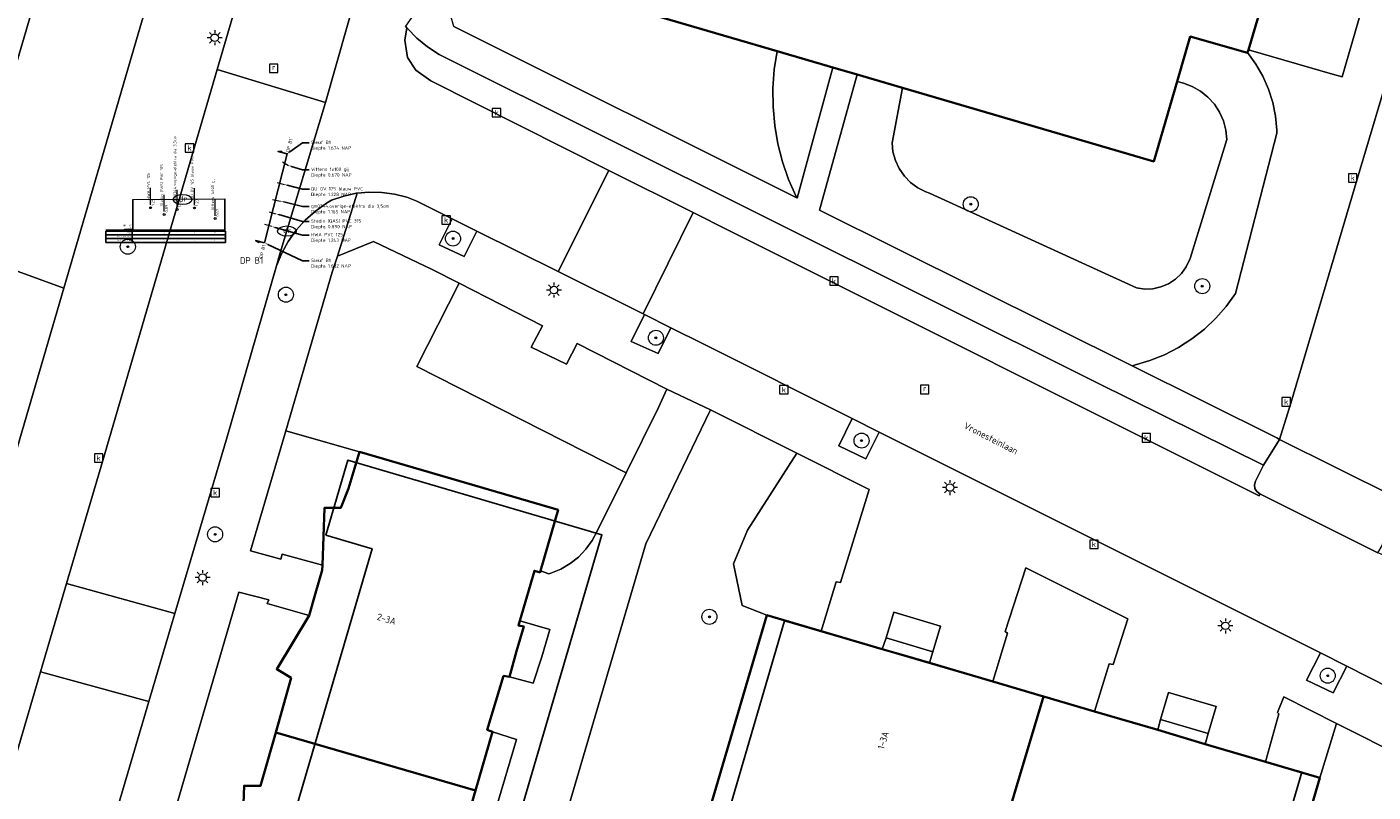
# Model space of a CAD drawing. Header units: metres. Extents: x 136597 to 137331, y 452400 to 453440.
# Tile 27 of 40: x 136861 to 136932, y 452930 to 452971. Entities that reach past the tile are written whole.
import ezdxf
from ezdxf import colors
from ezdxf.entities.mleader import LeaderData, LeaderLine
from ezdxf.enums import TextEntityAlignment as Align
from ezdxf.math import Vec2, Vec3

# ---------------------------------------------------------------- set-up
doc = ezdxf.new("R2010")
doc.units = ezdxf.units.M
doc.layers.get('0').update_dxf_attribs({"lineweight": 25})
for name, color, linetype, lineweight in [('AB-ondergrond', 7, 'Continuous', 25), ('B-WE-GR-BOOM-S @ 0.2', 90, 'Continuous', 25), ('B-WE-GR-GROENVOORZIENING-GV', 80, 'Continuous', 18), ('B-WE-KL-ET_LS_OV_LICHTMAST-S @ 0.2', 190, 'Continuous', 25), ('B-WE-KL-OVERIG-G', 8, 'Continuous', 18), ('B-WE-KL-WATER-S @ 0.2', 170, 'Continuous', 25), ('B-WE-MO-ONDERZOEK_SLEUF-G', 30, 'Continuous', 18), ('B-WE-OG-BEBOUWING-GV', 7, 'Continuous', 35), ('B-WE-OG-BEBOUWING-T18', 10, 'Continuous', 18), ('B-WE-OG-TERREIN_CULTUURSCHEIDING-GV', 7, 'Continuous', 18), ('B-WE-OG-TERREIN_ERF-GV', 7, 'Continuous', 18), ('B-WE-OG-TOPOGRAFIE-T18', 10, 'Continuous', 18), ('B-WE-RI-GWA_KOLK-S @ 0.2', 30, 'Continuous', 25), ('B-WE-RI-GWA_RIOOLPUT-S @ 0.2', 30, 'Continuous', 25), ('B-WE-VH-VERHARDING-G', 252, 'Continuous', 18), ('B-WE-VH-VERHARDING_BETONSTRAATSTEEN-GV', 252, 'Continuous', 18), ('B-WE-VH-VERHARDING_OPEN-GV', 252, 'Continuous', 18), ('B-WE-VH-VERHARDING_STRAATBAKSTEEN-GV', 252, 'Continuous', 18), ('B-WE-VH-VERHARDING_TEGEL-GV', 252, 'Continuous', 18), ('N-WE-OG-BEBOUWING-GV', 7, 'Continuous', 25), ('X-XX-AL-ORIENTATIE-T70', 210, 'Continuous', 70)]:
    doc.layers.add(name, color=color, linetype=linetype, lineweight=lineweight)
doc.layers.add('B-WE-AL-PROFIELLOCATIE-S @ 0.05', color=7, linetype='Continuous')
doc.layers.add('B-WE-AL-PROFIELRASTER-S', color=7, linetype='Continuous')
doc.styles.add('NLCS-ISO', font='NLCS-ISO.ttf')
doc.styles.add('NLCS-ISO-ANNOTATIEF-T18', font='NLCS-ISO.ttf', dxfattribs={"height": 1.8})
doc.styles.add('NLCS-ISO-ANNOTATIEF-T70', font='NLCS-ISO.ttf', dxfattribs={"height": 7})
doc.styles.add('NLCS-ISO-ANNOTATIVE-T18', font='NLCS-ISO.ttf', dxfattribs={"height": 1.8})
doc.styles.get("Standard").update_dxf_attribs({"font": 'NLCS-ISO.ttf'})

# ---------------------------------------------------------------- blocks, each defined once
blk = doc.blocks.new('SAL-PROFIEL_LOCATIE_LINKS-SO')
at = {"color": 0, "linetype": 'ByBlock', "lineweight": -2}
blk.add_lwpolyline([(0, 0), (0, 5), (-0.5, 3), (0, 3)], dxfattribs=at)
at = {"color": 0, "linetype": 'ByBlock', "lineweight": -2, "style": 'NLCS-ISO-ANNOTATIVE-T18'}
blk.add_attdef('PROFNUMMER', text='', height=1.8, dxfattribs=at).set_placement((-1, 0), align=Align.MIDDLE_RIGHT)
blk = doc.blocks.new('SAL-PROFIEL_LOCATIE_RECHTS-SO')
at = {"color": 0, "linetype": 'ByBlock', "lineweight": -2}
blk.add_lwpolyline([(0, 0), (0, 5), (0.5, 3), (0, 3)], dxfattribs=at)
at = {"color": 0, "linetype": 'ByBlock', "lineweight": -2, "style": 'NLCS-ISO-ANNOTATIVE-T18'}
blk.add_attdef('PROFNUMMER', text='', height=1.8, dxfattribs=at).set_placement((1, 0), align=Align.MIDDLE_LEFT)
blk = doc.blocks.new('SAL-PROFIELRASTER-SOD')
at = {"color": 0, "linetype": 'ByBlock', "lineweight": -2, "flags": 128}
for points in [[(-2, 0), (-72, 0)], [(-24, 2), (-23, 0), (-22, 2), (-2, 2)], [(-72, -12.5), (-72, -2.5)], [(0, -2.5), (-72, -2.5)], [(0, -12.5), (-72, -12.5)], [(-2, -12.5), (-2, -2.5)]]:
    blk.add_lwpolyline(points, dxfattribs=at)
at = {"color": 0, "linetype": 'ByBlock', "lineweight": -2, "style": 'NLCS-ISO-ANNOTATIVE-T18'}
blk.add_text('NAP', height=2, dxfattribs=at).set_placement((-3, 3), align=Align.RIGHT)
blk.add_text('Afstand', height=2.5, dxfattribs=at).set_placement((-4.5, -7.5), align=Align.MIDDLE_RIGHT)
for tag, height, p in [('PROFIELNR', 5, (-3, 10)), ('NAP', 2, (-9.9, 3)), ('SCHAAL', 2, (-3, 6.5))]:
    blk.add_attdef(tag, text='', height=height, dxfattribs=at).set_placement(p, align=Align.RIGHT)
blk = doc.blocks.new('SAL-PROFIELRASTER_BALK_EIND1-SOD')
at = {"color": 0, "linetype": 'ByBlock', "lineweight": -2}
blk.add_line((1, -12.5), (1, -2.5), dxfattribs=at)
at = {"color": 0, "linetype": 'ByBlock', "lineweight": -2, "flags": 128}
for points in [[(0, 0), (1, 0)], [(0, -2.5), (1, -2.5)], [(0, -12.5), (1, -12.5)]]:
    blk.add_lwpolyline(points, dxfattribs=at)
blk = doc.blocks.new('SAL-PROFIELRASTER_BALK-SOD')
at = {"color": 0, "linetype": 'ByBlock', "lineweight": -2}
for p, q in [((-72, -12.5), (-72, -2.5)), ((0, -12.5), (-72, -12.5)), ((-2, -2.5), (-2, -12.5))]:
    blk.add_line(p, q, dxfattribs=at)
at = {"color": 0, "linetype": 'ByBlock', "lineweight": -2, "style": 'NLCS-ISO-ANNOTATIVE-T18'}
for tag, height, p in [('TITEL1', 2.5, (-4.5, -6.5)), ('TITEL2', 1.5, (-4.5, -9.5))]:
    blk.add_attdef(tag, text='', height=height, dxfattribs=at).set_placement(p, align=Align.MIDDLE_RIGHT)
blk = doc.blocks.new('SAL-PROFIELRASTER_BALK_EIND2-SOD')
at = {"color": 0, "linetype": 'ByBlock', "lineweight": -2}
for p, q in [((1, -2.5), (1, -12.5)), ((1, -12.5), (0, -12.5))]:
    blk.add_line(p, q, dxfattribs=at)
blk = doc.blocks.new('SOG-LEIDING_BOVENKANT-D')
at = {"color": 0, "linetype": 'ByBlock', "lineweight": -2}
blk.add_lwpolyline([(0, 1), (0, 10)], dxfattribs=at)
blk.add_circle((0, -0.5), 0.5, dxfattribs=at)
at = {"color": 0, "linetype": 'ByBlock', "lineweight": -2, "style": 'NLCS-ISO-ANNOTATIVE-T18'}
for tag, p in [('VALUE1', (-0.5, 3.84)), ('VALUE2', (2, 0.55))]:
    blk.add_attdef(tag, p, '', height=1.5, rotation=90, dxfattribs=at)
blk = doc.blocks.new('SAL-PROFIELRASTER_BALK_DATA-SOD')
at = {"color": 0, "linetype": 'ByBlock', "lineweight": -2}
blk.add_lwpolyline([(0, -3.5), (0, -2.5)], dxfattribs=at)
at = {"color": 0, "linetype": 'ByBlock', "lineweight": -2, "style": 'NLCS-ISO-ANNOTATIVE-T18'}
blk.add_attdef('GETAL', text='', height=1.5, rotation=90, dxfattribs=at).set_placement((0.75, -5), align=Align.RIGHT)
blk = doc.blocks.new('SAL-PROFIELRASTER_AANHAAL-SOD')
at = {"color": 9, "linetype": 'ByBlock', "lineweight": -2, "flags": 128}
blk.add_lwpolyline([(0, 1), (0, 0)], dxfattribs=at)
blk = doc.blocks.new('SKL-ET_OV_LICHTMAST-SO')
at = {"color": 0, "linetype": 'ByBlock', "lineweight": 18}
for points in [[(-1.25, 0), (-2, 0)], [(-1.41, 1.41), (-0.88, 0.88)], [(0, 2), (0, 1.25)], [(0.88, 0.88), (1.41, 1.41)], [(2, 0), (1.25, 0)], [(-1.41, -1.41), (-0.88, -0.88)], [(0, -1.25), (0, -2)], [(0.88, -0.88), (1.41, -1.41)]]:
    blk.add_lwpolyline(points, dxfattribs=at)
blk.add_circle((0, 0), 1, dxfattribs=at)
blk = doc.blocks.new('SKL-WATER_DRAINAGEPUT-SO')
at = {"color": 0, "linetype": 'ByBlock', "lineweight": 18}
blk.add_ellipse((0, 0), major_axis=(2.5, 0), ratio=0.54, dxfattribs=at)
at = {"color": 0, "linetype": 'ByBlock', "lineweight": 18, "style": 'NLCS-ISO'}
blk.add_text('dr', height=1.5, dxfattribs=at).set_placement((0.12, 0.19), align=Align.MIDDLE_CENTER)
blk = doc.blocks.new('SRI-KOLK-SO')
at = {"color": 0, "linetype": 'ByBlock', "lineweight": 18}
blk.add_lwpolyline([(-1.125, -1.125), (1.125, -1.125), (1.125, 1.125), (-1.125, 1.125)], close=True, dxfattribs=at)
at = {"color": 0, "linetype": 'ByBlock', "lineweight": 18, "style": 'NLCS-ISO'}
blk.add_text('k', height=1.5, dxfattribs=at).set_placement((0, 0), align=Align.MIDDLE_CENTER)
blk = doc.blocks.new('SRI-PUT_INSPECTIEPUT_RIOOLPUT-SO')
at = {"color": 0, "linetype": 'ByBlock', "lineweight": 18}
blk.add_lwpolyline([(-1.12, -1.12), (1.12, -1.12), (1.12, 1.12), (-1.12, 1.12)], close=True, dxfattribs=at)
at = {"color": 0, "linetype": 'ByBlock', "lineweight": 18, "style": 'NLCS-ISO'}
blk.add_text('r', height=1.5, dxfattribs=at).set_placement((0, 0.28), align=Align.MIDDLE_CENTER)
blk = doc.blocks.new('SGR-BOOM_01-SO')
at = {"linetype": 'ByBlock', "lineweight": 18}
h = blk.add_hatch(color=0, dxfattribs=at)
h.dxf.hatch_style = 1
edge = h.paths.add_edge_path()
edge.add_arc((0, 0), 0.25, 0, 360)
at = {"color": 0, "linetype": 'ByBlock', "lineweight": 18}
for radius in [2, 0.25]:
    blk.add_circle((0, 0), radius, dxfattribs=at)
blk = doc.blocks.new('A$C8609b1a7')
at = {"layer": 'B-WE-GR-GROENVOORZIENING-GV', "color": 9, "flags": 128}
for points in [[(-418.129, -477.94), (-418.116, -477.947), (-416.207, -471), (-419.177, -470.131), (-419.326, -471.109), (-419.397, -472.099), (-419.388, -473.092), (-419.299, -474.082), (-419.13, -475.06), (-418.884, -476.022), (-418.561, -476.961), (-418.163, -477.871)], [(-436.481, -479.044), (-437.172, -480.43), (-435.839, -481.064), (-435.16, -479.703)], [(-442.592, -481.034), (-442.866, -481.898), (-445.346, -490.343), (-441.412, -491.46), (-430.839, -494.548), (-431.774, -497.794), (-431.33, -497.938), (-431.22, -497.904), (-430.694, -497.69), (-430.202, -497.404), (-429.755, -497.052), (-429.362, -496.64), (-429.031, -496.178), (-428.767, -495.674), (-427.223, -492.569), (-438.356, -486.918), (-436.105, -482.483), (-437.538, -481.753), (-440.676, -480.267)], [(-436.105, -482.483), (-438.356, -486.918), (-427.223, -492.569), (-425.494, -489.091), (-425.05, -488.116), (-429.819, -485.686), (-430.393, -486.787), (-432.275, -485.881), (-431.674, -484.741)], [(-426.237, -484.152), (-426.951, -485.584), (-425.515, -486.214), (-424.835, -484.851)], [(-422.729, -489.219), (-426.169, -496.341), (-430.369, -510.652), (-428.706, -513.885), (-429.132, -515.854), (-428.181, -517.703), (-428.169, -519.155), (-417.324, -522.391), (-416.841, -518.22), (-419.097, -516.986), (-421.676, -515.158), (-424.048, -512.496), (-423.886, -511.129), (-422.835, -510.689), (-419.725, -500.149), (-421.031, -499.63), (-421.496, -497.41), (-420.754, -495.627), (-418.12, -491.528)], [(-413.735, -490.4), (-415.174, -489.68), (-415.898, -491.129), (-414.448, -491.826)], [(-418.12, -491.528), (-420.754, -495.627), (-421.496, -497.41), (-421.031, -499.63), (-419.725, -500.149), (-416.826, -500.997), (-416.028, -498.366), (-415.797, -498.407), (-414.269, -493.458)], [(-407.691, -503.675), (-404.996, -504.467), (-404.912, -504.492), (-402.269, -505.269), (-401.5, -502.737), (-401.284, -502.779), (-400.499, -500.345), (-405.933, -497.623), (-407.026, -501.012), (-406.905, -501.101)], [(-410.886, -502.093), (-410.478, -500.73), (-412.957, -499.987), (-413.365, -501.35)], [(-388.842, -502.867), (-390.247, -502.158), (-390.981, -503.612), (-389.557, -504.284)], [(-396.216, -506.444), (-395.793, -505.003), (-398.339, -504.255), (-398.762, -505.696)], [(-389.386, -505.904), (-392.188, -504.486), (-392.525, -505.335), (-392.454, -505.389), (-393.172, -507.954), (-390.274, -508.811)]]:
    blk.add_lwpolyline(points, close=True, dxfattribs=at)
at = {"layer": 'B-WE-OG-BEBOUWING-GV', "color": 9, "flags": 128}
blk.add_lwpolyline([(-426.476, -467.997), (-419.177, -470.131), (-416.207, -471), (-414.909, -471.379), (-412.496, -472.085), (-399.116, -475.997), (-397.874, -471.747), (-397.176, -469.357), (-394.126, -470.217), (-394.123, -470.207), (-394.079, -470.056), (-392.679, -465.306)], dxfattribs=at)
for points in [[(-433.74, -503.367), (-433.434, -503.421), (-433.049, -502.069), (-432.671, -500.741), (-432.957, -500.692), (-432.885, -500.446), (-432.1, -497.782), (-431.796, -497.871), (-431.774, -497.794), (-430.839, -494.548), (-441.412, -491.46), (-442.002, -493.412), (-442.406, -494.426), (-443.279, -494.426), (-443.391, -497.483), (-443.399, -497.743), (-443.754, -498.969), (-444.102, -500.168), (-445.824, -503.027), (-445.058, -503.486), (-445.88, -506.389), (-435.238, -509.471), (-434.326, -506.347), (-434.612, -506.243)], [(-404.996, -504.467), (-407.691, -503.675), (-411.063, -502.683), (-412.346, -502.308), (-413.574, -501.949), (-416.826, -500.997), (-419.725, -500.149), (-422.835, -510.689), (-416.196, -512.645), (-415.591, -512.823), (-414.374, -513.182), (-408.158, -515.013)], [(-390.274, -508.811), (-393.172, -507.954), (-396.387, -507.003), (-397.67, -506.624), (-398.91, -506.257), (-402.269, -505.269), (-404.912, -504.492), (-404.996, -504.467), (-408.158, -515.013), (-401.718, -516.911), (-400.918, -517.147), (-399.887, -517.45), (-393.459, -519.344), (-393.364, -519.372)], [(-438.053, -517.962), (-437.712, -518.056), (-437.685, -517.958), (-437.312, -516.599), (-436.954, -515.296), (-437.215, -515.212), (-437.182, -515.095), (-436.396, -512.313), (-436.089, -512.393), (-435.238, -509.471), (-445.88, -506.389), (-446.685, -509.229), (-447.558, -509.229), (-447.661, -512.079), (-447.678, -512.546), (-447.955, -513.517), (-448.308, -514.751), (-448.362, -514.94), (-450.103, -517.83), (-449.337, -518.289), (-450.142, -521.043), (-439.485, -524.129), (-438.596, -521.012), (-438.896, -520.898)]]:
    blk.add_lwpolyline(points, close=True, dxfattribs=at)
at = {"layer": 'B-WE-OG-TERREIN_CULTUURSCHEIDING-GV', "color": 9, "flags": 128}
for points in [[(-462.62, -480.754), (-454.342, -452.556), (-448.78, -433.632), (-442.217, -411.306), (-442.179, -411.133), (-441.976, -409.78), (-442.08, -408.382), (-442.241, -407.523), (-442.364, -407.011), (-442.651, -406.148), (-443.044, -405.299), (-443.549, -404.467), (-443.984, -403.857), (-444.467, -403.361), (-444.964, -402.87), (-473.843, -382.681)], [(-436.667, -412.993), (-443.213, -435.216), (-444.547, -439.747), (-453.202, -469.212), (-457.166, -482.739), (-461.655, -498.061)], [(-461.156, -512.485), (-458.403, -503.154), (-457.021, -498.468), (-455.086, -491.909), (-448.993, -471.108), (-442.968, -450.537), (-440.598, -439.747), (-437.703, -428.092)]]:
    blk.add_lwpolyline(points, dxfattribs=at)
for points in [[(-443.213, -435.216), (-448.78, -433.632), (-454.342, -452.556), (-462.62, -480.754), (-457.166, -482.739), (-453.202, -469.212), (-444.547, -439.747)], [(-469.452, -524.534), (-461.655, -498.061), (-457.166, -482.739), (-462.62, -480.754), (-467.221, -496.428), (-475.013, -522.884)]]:
    blk.add_lwpolyline(points, close=True, dxfattribs=at)
at = {"layer": 'B-WE-OG-TERREIN_ERF-GV', "color": 9, "flags": 128}
for points in [[(-436.387, -468.817), (-418.129, -477.94), (-418.163, -477.871), (-418.561, -476.961), (-418.884, -476.022), (-419.13, -475.06), (-419.299, -474.082), (-419.388, -473.092), (-419.397, -472.099), (-419.326, -471.109), (-419.177, -470.131), (-426.476, -467.997)], [(-387.692, -466.703), (-389.08, -471.499), (-389.606, -471.347), (-394.079, -470.056), (-394.123, -470.207), (-393.677, -470.82), (-393.305, -471.466), (-393.004, -472.148), (-392.778, -472.858), (-392.63, -473.589), (-392.56, -474.331), (-392.556, -474.487), (-394.766, -483.027), (-395.257, -483.712), (-395.81, -484.347), (-396.422, -484.927), (-397.085, -485.447), (-397.795, -485.901), (-398.545, -486.286), (-399.328, -486.598), (-400.266, -486.872), (-392.568, -490.706), (-392.416, -490.797), (-391.826, -488.867), (-388.286, -476.947), (-385.656, -468.137)]]:
    blk.add_lwpolyline(points, dxfattribs=at)
for points in [[(-387.692, -466.703), (-388.16, -466.579), (-392.679, -465.306), (-394.079, -470.056), (-389.606, -471.347), (-389.08, -471.499)], [(-400.266, -486.872), (-399.328, -486.598), (-398.545, -486.286), (-397.795, -485.901), (-397.085, -485.447), (-396.422, -484.927), (-395.81, -484.347), (-395.257, -483.712), (-394.766, -483.027), (-392.556, -474.487), (-392.56, -474.331), (-392.63, -473.589), (-392.778, -472.858), (-393.004, -472.148), (-393.305, -471.466), (-393.677, -470.82), (-394.123, -470.207), (-394.126, -470.217), (-397.176, -469.357), (-397.874, -471.747), (-397.539, -471.826), (-397.065, -472.007), (-396.626, -472.259), (-396.231, -472.578), (-395.892, -472.954), (-395.615, -473.379), (-395.409, -473.843), (-395.278, -474.333), (-395.226, -474.837), (-397.186, -481.167), (-397.2, -481.205), (-397.387, -481.602), (-397.644, -481.959), (-397.961, -482.264), (-398.328, -482.506), (-398.733, -482.678), (-399.162, -482.773), (-399.601, -482.79), (-400.036, -482.727), (-411.066, -477.687), (-411.25, -477.62), (-411.679, -477.404), (-412.066, -477.12), (-412.4, -476.776), (-412.673, -476.381), (-412.877, -475.947), (-413.006, -475.484), (-413.056, -475.007), (-412.496, -472.085), (-414.909, -471.379), (-416.916, -478.587)], [(-412.496, -472.085), (-413.056, -475.007), (-413.006, -475.484), (-412.877, -475.947), (-412.673, -476.381), (-412.4, -476.776), (-412.066, -477.12), (-411.679, -477.404), (-411.25, -477.62), (-411.066, -477.687), (-400.036, -482.727), (-399.601, -482.79), (-399.162, -482.773), (-398.733, -482.678), (-398.328, -482.506), (-397.961, -482.264), (-397.644, -481.959), (-397.387, -481.602), (-397.2, -481.205), (-397.186, -481.167), (-395.226, -474.837), (-395.278, -474.333), (-395.409, -473.843), (-395.615, -473.379), (-395.892, -472.954), (-396.231, -472.578), (-396.626, -472.259), (-397.065, -472.007), (-397.539, -471.826), (-397.874, -471.747), (-399.116, -475.997)], [(-445.346, -490.343), (-447.219, -496.722), (-445.612, -497.158), (-445.531, -496.892), (-443.391, -497.483), (-443.279, -494.426), (-442.406, -494.426), (-442.002, -493.412), (-441.412, -491.46)], [(-444.102, -500.168), (-446.329, -499.532), (-446.247, -499.336), (-447.842, -498.92), (-451.469, -511.31), (-449.929, -511.722), (-449.807, -511.46), (-447.661, -512.079), (-447.558, -509.229), (-446.685, -509.229), (-445.88, -506.389), (-445.058, -503.486), (-445.824, -503.027)], [(-432.885, -500.446), (-432.957, -500.692), (-432.671, -500.741), (-433.049, -502.069), (-433.434, -503.421), (-432.173, -503.763), (-431.712, -502.368), (-431.286, -500.914)], [(-411.063, -502.683), (-410.886, -502.093), (-413.365, -501.35), (-413.574, -501.949), (-412.346, -502.308)], [(-396.387, -507.003), (-396.216, -506.444), (-398.762, -505.696), (-398.91, -506.257), (-397.67, -506.624)], [(-434.326, -506.347), (-435.238, -509.471), (-436.089, -512.393), (-434.836, -512.748), (-433.058, -506.756)]]:
    blk.add_lwpolyline(points, close=True, dxfattribs=at)
at = {"layer": 'B-WE-VH-VERHARDING_BETONSTRAATSTEEN-GV', "color": 9, "flags": 128}
for points in [[(-429.457, -430.141), (-437.703, -428.092), (-440.598, -439.747), (-442.968, -450.537), (-448.993, -471.108), (-443.223, -472.855), (-440.411, -462.919), (-440.376, -462.762), (-440.21, -462.178), (-439.27, -458.865), (-438.112, -454.984), (-437.709, -453.766), (-436.536, -450.22), (-436.384, -449.76), (-433.012, -439.747)], [(-423.655, -478.724), (-428.135, -476.475), (-430.837, -481.858), (-426.31, -484.115)], [(-361.677, -509.683), (-368.26, -506.294), (-370.18, -505.321), (-387.005, -496.899), (-387.186, -496.837), (-393.466, -493.687), (-393.506, -493.797), (-421.756, -479.677), (-423.655, -478.724), (-426.31, -484.115), (-426.237, -484.152), (-424.835, -484.851), (-423.085, -485.723), (-415.174, -489.68), (-413.735, -490.4), (-392.091, -501.228), (-390.247, -502.158), (-388.842, -502.867), (-385.375, -504.616), (-373.224, -510.626), (-371.773, -511.343), (-367.901, -513.258), (-365.866, -514.265), (-364.404, -515.013)], [(-457.021, -498.468), (-458.403, -503.154), (-452.63, -504.739), (-451.246, -500.053)]]:
    blk.add_lwpolyline(points, close=True, dxfattribs=at)
blk.add_lwpolyline([(-440.411, -462.919), (-443.223, -472.855), (-445.634, -480.86), (-445.841, -481.548), (-445.56, -480.882), (-445.207, -480.251), (-444.787, -479.663), (-444.304, -479.125), (-443.765, -478.644), (-443.176, -478.225), (-442.904, -478.063), (-442.258, -477.841), (-441.59, -477.695), (-441.531, -477.689), (-440.91, -477.629), (-440.227, -477.643), (-439.55, -477.736), (-438.888, -477.908), (-438.364, -478.105), (-436.481, -479.044), (-435.16, -479.703), (-430.837, -481.858), (-428.135, -476.475), (-437.616, -471.717), (-438.408, -471.139), (-438.868, -470.466), (-438.996, -469.55), (-438.894, -468.886), (-438.967, -468.794)], dxfattribs=at)
at = {"layer": 'B-WE-VH-VERHARDING_OPEN-GV', "color": 9, "flags": 128}
blk.add_lwpolyline([(-385.656, -468.137), (-388.286, -476.947), (-391.826, -488.867), (-392.416, -490.797), (-386.286, -493.847)], dxfattribs=at)
blk.add_lwpolyline([(-387.186, -496.837), (-386.956, -496.437), (-386.286, -493.847), (-392.416, -490.797), (-393.266, -492.167), (-393.696, -493.017), (-393.753, -493.204), (-393.73, -493.397), (-393.633, -493.566), (-393.476, -493.682), (-393.466, -493.687)], close=True, dxfattribs=at)
at = {"layer": 'B-WE-VH-VERHARDING_STRAATBAKSTEEN-GV', "color": 9, "flags": 128}
for points in [[(-393.466, -493.687), (-393.476, -493.682), (-393.633, -493.566), (-393.73, -493.397), (-393.753, -493.204), (-393.696, -493.017), (-393.266, -492.167), (-402.126, -487.777), (-437.167, -470.3), (-437.792, -469.897), (-438.357, -469.438), (-438.868, -468.919), (-438.894, -468.886), (-438.996, -469.55), (-438.868, -470.466), (-438.408, -471.139), (-437.616, -471.717), (-428.135, -476.475), (-423.655, -478.724), (-421.756, -479.677), (-393.506, -493.797)], [(-448.993, -471.108), (-455.086, -491.909), (-457.021, -498.468), (-451.246, -500.053), (-448.471, -490.658), (-445.841, -481.548), (-445.634, -480.86), (-443.223, -472.855)], [(-458.403, -503.154), (-461.156, -512.485), (-466.813, -531.816), (-468.251, -536.687), (-462.535, -538.309), (-461.138, -533.539), (-452.63, -504.739)]]:
    blk.add_lwpolyline(points, close=True, dxfattribs=at)
at = {"layer": 'B-WE-VH-VERHARDING_TEGEL-GV', "color": 9, "flags": 128}
for points in [[(-437.134, -466.194), (-438.967, -468.794), (-438.894, -468.886), (-438.868, -468.919), (-438.357, -469.438), (-437.792, -469.897), (-437.167, -470.3), (-402.126, -487.777), (-393.266, -492.167), (-392.416, -490.797), (-392.568, -490.706), (-400.266, -486.872), (-416.916, -478.587), (-414.909, -471.379), (-416.207, -471), (-418.116, -477.947), (-418.129, -477.94), (-436.387, -468.817)], [(-389.108, -515.944), (-388.395, -513.306), (-388.018, -512.088), (-383.902, -513.574), (-381.935, -509.646), (-389.386, -505.904), (-390.274, -508.811), (-393.364, -519.372), (-393.459, -519.344), (-395.579, -526.348), (-397.919, -528.213), (-397.53, -528.337), (-398.182, -530.559), (-396.17, -531.169), (-393.868, -531.85)]]:
    blk.add_lwpolyline(points, close=True, dxfattribs=at)
for points in [[(-430.369, -510.652), (-426.169, -496.341), (-422.729, -489.219), (-424.369, -488.44), (-425.05, -488.116), (-425.494, -489.091), (-427.223, -492.569), (-428.767, -495.674), (-429.031, -496.178), (-429.362, -496.64), (-429.755, -497.052), (-430.202, -497.404), (-430.694, -497.69), (-431.22, -497.904), (-431.33, -497.938), (-431.774, -497.794), (-431.796, -497.871), (-432.1, -497.782), (-432.885, -500.446), (-431.286, -500.914), (-431.712, -502.368), (-432.173, -503.763), (-433.434, -503.421), (-433.74, -503.367), (-434.612, -506.243), (-434.326, -506.347), (-433.058, -506.756), (-434.836, -512.748)], [(-451.469, -511.31), (-447.842, -498.92), (-446.247, -499.336), (-446.329, -499.532), (-444.102, -500.168), (-443.754, -498.969), (-443.399, -497.743), (-443.391, -497.483), (-445.531, -496.892), (-445.612, -497.158), (-447.219, -496.722), (-445.346, -490.343), (-442.866, -481.898), (-442.592, -481.034), (-441.531, -477.689), (-441.59, -477.695), (-442.258, -477.841), (-442.904, -478.063), (-443.176, -478.225), (-443.765, -478.644), (-444.304, -479.125), (-444.787, -479.663), (-445.207, -480.251), (-445.56, -480.882), (-445.841, -481.548), (-448.471, -490.658), (-451.246, -500.053), (-452.63, -504.739), (-461.138, -533.539)], [(-385.375, -504.616), (-388.842, -502.867), (-389.557, -504.284), (-390.981, -503.612), (-390.247, -502.158), (-392.091, -501.228), (-413.735, -490.4), (-414.448, -491.826), (-415.898, -491.129), (-415.174, -489.68), (-423.085, -485.723), (-424.835, -484.851), (-425.515, -486.214), (-426.951, -485.584), (-426.237, -484.152), (-426.31, -484.115), (-430.837, -481.858), (-435.16, -479.703), (-435.839, -481.064), (-437.172, -480.43), (-436.481, -479.044), (-438.364, -478.105), (-438.888, -477.908), (-439.55, -477.736), (-440.227, -477.643), (-440.91, -477.629), (-441.531, -477.689), (-442.592, -481.034), (-440.676, -480.267), (-437.538, -481.753), (-436.105, -482.483), (-431.674, -484.741), (-432.275, -485.881), (-430.393, -486.787), (-429.819, -485.686), (-425.05, -488.116), (-424.369, -488.44), (-422.729, -489.219), (-418.12, -491.528), (-414.269, -493.458), (-415.797, -498.407), (-416.028, -498.366), (-416.826, -500.997), (-413.574, -501.949), (-413.365, -501.35), (-412.957, -499.987), (-410.478, -500.73), (-410.886, -502.093), (-411.063, -502.683), (-407.691, -503.675), (-406.905, -501.101), (-407.026, -501.012), (-405.933, -497.623), (-400.499, -500.345), (-401.284, -502.779), (-401.5, -502.737), (-402.269, -505.269), (-398.91, -506.257), (-398.762, -505.696), (-398.339, -504.255), (-395.793, -505.003), (-396.216, -506.444), (-396.387, -507.003), (-393.172, -507.954), (-392.454, -505.389), (-392.525, -505.335), (-392.188, -504.486), (-389.386, -505.904), (-381.935, -509.646)]]:
    blk.add_lwpolyline(points, dxfattribs=at)
at = {"layer": 'N-WE-OG-BEBOUWING-GV', "color": 9, "flags": 128}
for points in [[(-443.211, -495.885), (-440.743, -496.609), (-473.966, -609.825), (-476.513, -609.077), (-477.742, -613.268), (-464.13, -617.263), (-428.508, -495.871), (-442.041, -491.899)], [(-418.783, -500.444), (-421.872, -511.001), (-394.327, -519.06), (-391.238, -508.503)]]:
    blk.add_lwpolyline(points, close=True, dxfattribs=at)
at = {"layer": 'B-WE-GR-BOOM-S @ 0.2', "color": 9, "xscale": 0.2, "yscale": 0.2, "zscale": 0.2}
for p in [(-408.865, -478.277), (-453.753, -480.535), (-436.436, -480.105), (-396.535, -482.637), (-445.334, -483.09), (-425.63, -485.382), (-414.679, -490.856), (-449.104, -495.845), (-422.782, -500.235), (-389.855, -503.367)]:
    blk.add_blockref('SGR-BOOM_01-SO', p, dxfattribs=at)
at = {"layer": 'B-WE-KL-ET_LS_OV_LICHTMAST-S @ 0.2', "color": 9, "xscale": 0.2, "yscale": 0.2, "zscale": 0.2}
for p in [(-449.125, -469.416), (-431.064, -482.845), (-409.974, -493.355), (-449.774, -498.145), (-395.304, -500.715)]:
    blk.add_blockref('SKL-ET_OV_LICHTMAST-SO', p, dxfattribs=at)
at = {"layer": 'B-WE-KL-WATER-S @ 0.2', "color": 9, "xscale": 0.2, "yscale": 0.2, "zscale": 0.2}
for p in [(-450.84, -478.02), (-445.288, -479.702)]:
    blk.add_blockref('SKL-WATER_DRAINAGEPUT-SO', p, dxfattribs=at)
at = {"layer": 'B-WE-RI-GWA_KOLK-S @ 0.2', "color": 9, "xscale": 0.2, "yscale": 0.2, "zscale": 0.2}
for p in [(-434.117, -473.404), (-450.467, -475.283), (-388.525, -476.876), (-436.801, -479.113), (-416.148, -482.357), (-418.82, -488.146), (-392.065, -488.794), (-399.519, -490.711), (-455.311, -491.782), (-449.102, -493.627), (-402.305, -496.373)]:
    blk.add_blockref('SRI-KOLK-SO', p, dxfattribs=at)
at = {"layer": 'B-WE-RI-GWA_RIOOLPUT-S @ 0.2', "color": 9, "xscale": 0.2, "yscale": 0.2, "zscale": 0.2}
for p in [(-445.981, -471.042), (-411.312, -488.137)]:
    blk.add_blockref('SRI-PUT_INSPECTIEPUT_RIOOLPUT-SO', p, dxfattribs=at)
at = {"layer": 'B-WE-OG-BEBOUWING-T18', "color": 9, "style": 'NLCS-ISO-ANNOTATIEF-T18'}
for s, rotation, p in [('2-3A', 343.7, (-439.973, -500.354)), ('1-3A', 73.7, (-413.528, -506.806))]:
    blk.add_text(s, height=0.36, rotation=rotation, dxfattribs=at).set_placement(p, align=Align.MIDDLE)
at = {"layer": 'B-WE-OG-TOPOGRAFIE-T18', "color": 9, "style": 'NLCS-ISO-ANNOTATIEF-T18'}
blk.add_text('Vronesteinlaan', height=0.36, rotation=333, dxfattribs=at).set_placement((-407.789, -490.731), align=Align.MIDDLE)

msp = doc.modelspace()

# ---------------------------------------------------------------- linework, layer by layer
at = {"color": 3, "linetype": 'Continuous'}
msp.add_polyline3d([(136874.427, 452964.153, 1.674), (136873.229, 452959.41, 1.632)], dxfattribs=at)
at = {"layer": 'B-WE-KL-OVERIG-G', "linetype": 'Continuous'}
msp.add_polyline3d([(136874.187, 452963.726, 0.67), (136874.493, 452963.535, 0.67)], dxfattribs=at)
at = {"layer": 'B-WE-KL-OVERIG-G', "color": 5, "linetype": 'Continuous'}
msp.add_polyline3d([(136873.889, 452962.629, 1.228), (136874.263, 452962.529, 1.239)], dxfattribs=at)
at = {"layer": 'B-WE-KL-OVERIG-G', "color": 40, "linetype": 'Continuous'}
msp.add_polyline3d([(136873.476, 452961.073, 0.89), (136873.81, 452960.967, 0.887)], dxfattribs=at)
at = {"layer": 'B-WE-KL-OVERIG-G', "color": 30, "linetype": 'Continuous'}
msp.add_polyline3d([(136873.643, 452961.731, 1.165), (136874.068, 452961.64, 1.128)], dxfattribs=at)
at = {"layer": 'B-WE-KL-OVERIG-G', "color": 252, "linetype": 'Continuous'}
msp.add_polyline3d([(136873.615, 452960.282, 1.243), (136873.236, 452960.395, 1.25)], dxfattribs=at)
at = {"layer": 'B-WE-MO-ONDERZOEK_SLEUF-G'}
msp.add_lwpolyline([(136873.229, 452959.41), (136874.427, 452964.153)], dxfattribs=at)
at = {"layer": 'B-WE-VH-VERHARDING-G'}
msp.add_lwpolyline([(136866.211, 452961.723), (136871.103, 452961.765)], dxfattribs=at)

# ---------------------------------------------------------------- block references
at = {"layer": 'AB-ondergrond'}
msp.add_blockref('A$C8609b1a7', (137319.696, 453439.747), dxfattribs=at)
at = {"layer": 'B-WE-AL-PROFIELLOCATIE-S @ 0.05', "xscale": 0.1, "yscale": 0.1, "zscale": 0.1, "rotation": 75.82326396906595}
for name, p, values in [('SAL-PROFIEL_LOCATIE_RECHTS-SO', (136874.427, 452964.153), {'PROFNUMMER': "DP B1'"}), ('SAL-PROFIEL_LOCATIE_LINKS-SO', (136873.229, 452959.41), {'PROFNUMMER': 'DP B1'})]:
    msp.add_blockref(name, p, dxfattribs=at).add_auto_attribs(values)
at = {"layer": 'B-WE-AL-PROFIELRASTER-S'}
for p, yscale in [((136866.211, 452960.09), 1.63242335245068), ((136871.103, 452960.09), 1.67416976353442)]:
    msp.add_blockref('SAL-PROFIELRASTER_AANHAAL-SOD', p, dxfattribs=dict(at, yscale=yscale))
at = {"layer": 'B-WE-AL-PROFIELRASTER-S', "xscale": 0.02, "yscale": 0.02, "zscale": 0.02}
for name, p, values in [('SAL-PROFIELRASTER-SOD', (136866.211, 452960.09), {'PROFIELNR': 'DP  B1', 'SCHAAL': '1:20', 'NAP': '0.00'}), ('SAL-PROFIELRASTER_BALK-SOD', (136866.211, 452959.89), {'TITEL1': 'Hoogte Terreinhoogte'}), ('SAL-PROFIELRASTER_BALK-SOD', (136866.211, 452959.69), {'TITEL1': 'Hoogte kabel/ leiding'}), ('SAL-PROFIELRASTER_BALK_DATA-SOD', (136866.211, 452960.09), {'GETAL': '-4.89'}), ('SAL-PROFIELRASTER_BALK_DATA-SOD', (136866.211, 452959.89), {'GETAL': '1.63'}), ('SAL-PROFIELRASTER_BALK_DATA-SOD', (136867.158, 452960.09), {'GETAL': '-3.94'}), ('SAL-PROFIELRASTER_BALK_DATA-SOD', (136867.158, 452959.69), {'GETAL': '1.25'}), ('SAL-PROFIELRASTER_BALK_DATA-SOD', (136867.874, 452960.09), {'GETAL': '-3.23'}), ('SAL-PROFIELRASTER_BALK_DATA-SOD', (136867.874, 452959.69), {'GETAL': '0.89'}), ('SAL-PROFIELRASTER_BALK_DATA-SOD', (136868.569, 452960.09), {'GETAL': '-2.53'}), ('SAL-PROFIELRASTER_BALK_DATA-SOD', (136868.569, 452959.69), {'GETAL': '1.15'}), ('SAL-PROFIELRASTER_BALK_DATA-SOD', (136869.492, 452960.09), {'GETAL': '-1.61'}), ('SAL-PROFIELRASTER_BALK_DATA-SOD', (136869.492, 452959.69), {'GETAL': '1.23'}), ('SAL-PROFIELRASTER_BALK_DATA-SOD', (136870.589, 452960.09), {'GETAL': '-0.51'}), ('SAL-PROFIELRASTER_BALK_DATA-SOD', (136870.589, 452959.69), {'GETAL': '0.67'}), ('SAL-PROFIELRASTER_BALK_DATA-SOD', (136871.103, 452960.09), {'GETAL': '0.00'}), ('SAL-PROFIELRASTER_BALK_DATA-SOD', (136871.103, 452959.89), {'GETAL': '1.67'})]:
    msp.add_blockref(name, p, dxfattribs=at).add_auto_attribs(values)
at = {"layer": 'B-WE-AL-PROFIELRASTER-S', "xscale": 4.94185673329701, "yscale": 0.02, "zscale": 4.94185673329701}
for name, p in [('SAL-PROFIELRASTER_BALK_EIND1-SOD', (136866.211, 452960.09)), ('SAL-PROFIELRASTER_BALK_EIND2-SOD', (136866.211, 452959.89)), ('SAL-PROFIELRASTER_BALK_EIND2-SOD', (136866.211, 452959.69))]:
    msp.add_blockref(name, p, dxfattribs=at)
at = {"layer": 'B-WE-KL-OVERIG-G', "color": 30, "linetype": 'Continuous', "xscale": 0.1, "yscale": 0.1, "zscale": 0.1}
msp.add_blockref('SOG-LEIDING_BOVENKANT-D', (136868.569, 452961.241), dxfattribs=at).add_auto_attribs({'VALUE1': 'gm0344.overige-elektra dia 3,5cm', 'VALUE2': '1.15'})
at = {"layer": 'B-WE-KL-OVERIG-G', "color": 40, "linetype": 'Continuous', "xscale": 0.1, "yscale": 0.1, "zscale": 0.1}
msp.add_blockref('SOG-LEIDING_BOVENKANT-D', (136867.874, 452960.979), dxfattribs=at).add_auto_attribs({'VALUE1': 'Stedin (GAS) PVC 315', 'VALUE2': '0.89'})
at = {"layer": 'B-WE-KL-OVERIG-G', "color": 5, "linetype": 'Continuous', "xscale": 0.1, "yscale": 0.1, "zscale": 0.1}
msp.add_blockref('SOG-LEIDING_BOVENKANT-D', (136869.492, 452961.323), dxfattribs=at).add_auto_attribs({'VALUE1': 'GU OV 125 blauw PVC', 'VALUE2': '1.23'})
at = {"layer": 'B-WE-KL-OVERIG-G', "color": 252, "linetype": 'Continuous', "xscale": 0.1, "yscale": 0.1, "zscale": 0.1}
msp.add_blockref('SOG-LEIDING_BOVENKANT-D', (136867.158, 452961.336), dxfattribs=at).add_auto_attribs({'VALUE1': 'HWA PVC 125', 'VALUE2': '1.25'})
at = {"layer": 'B-WE-KL-OVERIG-G', "linetype": 'Continuous', "xscale": 0.1, "yscale": 0.1, "zscale": 0.1}
msp.add_blockref('SOG-LEIDING_BOVENKANT-D', (136870.589, 452960.761), dxfattribs=at).add_auto_attribs({'VALUE1': 'Vittens 1x100 gij', 'VALUE2': '0.67'})

# ---------------------------------------------------------------- texts
at = {"layer": 'X-XX-AL-ORIENTATIE-T70', "insert": (136871.921, 452958.655), "char_height": 0.35, "width": 2.27188, "attachment_point": 1, "style": 'NLCS-ISO-ANNOTATIEF-T70'}
msp.add_mtext('DP B1', dxfattribs=at)

# ---------------------------------------------------------------- leaders
ml = msp.add_multileader_mtext('Standard')
ml.set_content('Sleuf B1 \\PDiepte 1.674 NAP', color=256)
ml.set_leader_properties()
ml.build(insert=Vec2(0, 0))
ml.multileader.update_dxf_attribs({"text_right_attachment_type": 6, "dogleg_length": 0.36, "arrow_head_size": 0.18})
ctx = ml.context
ctx.base_point, ctx.char_height, ctx.arrow_head_size, ctx.landing_gap_size, ctx.plane_origin = Vec3(136875.606, 452964.739, 1.674), 0.18, 0.18, 0.09, Vec3(136874.427, 452964.153, 1.674)
ctx.right_attachment = 6
notes = []
notes.append((ctx, [(0, (1, 1, 0), (136875.246, 452964.739, 1.674), (1, 0), 0.36, [(0, [(136874.427, 452964.153, 1.674)], 0, [])])]))
ctx.mtext.insert, ctx.mtext.flow_direction = Vec3(136875.696, 452964.859, 1.674), 5
ml = msp.add_multileader_mtext('Standard')
ml.set_content('Vittens 1x100 gij\\PDiepte 0.670 NAP', color=256)
ml.set_leader_properties()
ml.build(insert=Vec2(0, 0))
ml.multileader.update_dxf_attribs({"text_right_attachment_type": 6, "dogleg_length": 0.36, "arrow_head_size": 0.18})
ctx = ml.context
ctx.base_point, ctx.char_height, ctx.arrow_head_size, ctx.landing_gap_size, ctx.plane_origin = Vec3(136875.606, 452963.306, 0.702), 0.18, 0.18, 0.09, Vec3(136874.493, 452963.535, 0.702)
ctx.right_attachment = 6
notes.append((ctx, [(0, (1, 1, 0), (136875.246, 452963.306, 0.702), (1, 0), 0.36, [(0, [(136874.493, 452963.535, 0.702)], 0, [])])]))
ctx.mtext.insert, ctx.mtext.width, ctx.mtext.flow_direction = Vec3(136875.696, 452963.423, 0.702), 2.90467, 5
ml = msp.add_multileader_mtext('Standard')
ml.set_content('GU OV 125 blauw PVC\\PDiepte 1.228 NAP', color=256)
ml.set_leader_properties()
ml.build(insert=Vec2(0, 0))
ml.multileader.update_dxf_attribs({"text_right_attachment_type": 6, "dogleg_length": 0.36, "arrow_head_size": 0.18})
ctx = ml.context
ctx.base_point, ctx.char_height, ctx.arrow_head_size, ctx.landing_gap_size, ctx.plane_origin = Vec3(136875.61, 452962.266, 1.239), 0.18, 0.18, 0.09, Vec3(136874.263, 452962.529, 1.239)
ctx.right_attachment = 6
notes.append((ctx, [(0, (1, 1, 0), (136875.25, 452962.266, 1.239), (1, 0), 0.36, [(0, [(136874.263, 452962.529, 1.239)], 0, [])])]))
ctx.mtext.insert, ctx.mtext.flow_direction = Vec3(136875.7, 452962.383, 1.239), 5
ml = msp.add_multileader_mtext('Standard')
ml.set_content('gm0344.overige-elektra dia 3,5cm\\PDiepte 1.165 NAP', color=256)
ml.set_leader_properties()
ml.build(insert=Vec2(0, 0))
ml.multileader.update_dxf_attribs({"text_right_attachment_type": 6, "dogleg_length": 0.36, "arrow_head_size": 0.18})
ctx = ml.context
ctx.base_point, ctx.char_height, ctx.arrow_head_size, ctx.landing_gap_size, ctx.plane_origin = Vec3(136875.606, 452961.344, 1.128), 0.18, 0.18, 0.09, Vec3(136874.068, 452961.64, 1.128)
ctx.right_attachment = 6
notes.append((ctx, [(0, (1, 1, 0), (136875.246, 452961.344, 1.128), (1, 0), 0.36, [(0, [(136874.068, 452961.64, 1.128)], 0, [])])]))
ctx.mtext.insert, ctx.mtext.flow_direction = Vec3(136875.696, 452961.461, 1.128), 5
ml = msp.add_multileader_mtext('Standard')
ml.set_content('Stedin (GAS) PVC 315\\PDiepte 0.890 NAP', color=256)
ml.set_leader_properties()
ml.build(insert=Vec2(0, 0))
ml.multileader.update_dxf_attribs({"text_right_attachment_type": 6, "dogleg_length": 0.36, "arrow_head_size": 0.18})
ctx = ml.context
ctx.base_point, ctx.char_height, ctx.arrow_head_size, ctx.landing_gap_size, ctx.plane_origin = Vec3(136875.606, 452960.555, 0.887), 0.18, 0.18, 0.09, Vec3(136873.81, 452960.967, 0.887)
ctx.right_attachment = 6
notes.append((ctx, [(0, (1, 1, 0), (136875.246, 452960.555, 0.887), (1, 0), 0.36, [(0, [(136873.81, 452960.967, 0.887)], 0, [])])]))
ctx.mtext.insert, ctx.mtext.flow_direction = Vec3(136875.696, 452960.672, 0.887), 5
ml = msp.add_multileader_mtext('Standard')
ml.set_content('HWA PVC 125\\PDiepte 1.243 NAP', color=256)
ml.set_leader_properties()
ml.build(insert=Vec2(0, 0))
ml.multileader.update_dxf_attribs({"text_right_attachment_type": 6, "dogleg_length": 0.36, "arrow_head_size": 0.18})
ctx = ml.context
ctx.base_point, ctx.char_height, ctx.arrow_head_size, ctx.landing_gap_size, ctx.plane_origin = Vec3(136875.606, 452959.831, 1.243), 0.18, 0.18, 0.09, Vec3(136873.615, 452960.282, 1.243)
ctx.right_attachment = 6
notes.append((ctx, [(0, (1, 1, 0), (136875.246, 452959.831, 1.243), (1, 0), 0.36, [(0, [(136873.615, 452960.282, 1.243)], 0, [])])]))
ctx.mtext.insert, ctx.mtext.flow_direction = Vec3(136875.696, 452959.948, 1.243), 5
ml = msp.add_multileader_mtext('Standard')
ml.set_content('Sleuf B1 \\PDiepte 1.632 NAP ', color=256)
ml.set_leader_properties()
ml.build(insert=Vec2(0, 0))
ml.multileader.update_dxf_attribs({"text_right_attachment_type": 6, "dogleg_length": 0.36, "arrow_head_size": 0.18})
ctx = ml.context
ctx.base_point, ctx.char_height, ctx.arrow_head_size, ctx.landing_gap_size, ctx.plane_origin = Vec3(136875.606, 452958.455, 1.632), 0.18, 0.18, 0.09, Vec3(136873.229, 452959.41, 1.632)
ctx.right_attachment = 6
notes.append((ctx, [(0, (1, 1, 0), (136875.246, 452958.455, 1.632), (1, 0), 0.36, [(0, [(136873.229, 452959.41, 1.632)], 0, [])])]))
ctx.mtext.insert, ctx.mtext.flow_direction = Vec3(136875.696, 452958.575, 1.632), 5
for ctx, leaders in notes:
    for number, flags, end, landing, length, lines in leaders:
        leader = LeaderData()
        leader.index, (leader.has_last_leader_line, leader.has_dogleg_vector, leader.attachment_direction) = number, flags
        leader.last_leader_point, leader.dogleg_vector, leader.dogleg_length = Vec3(end), Vec3(landing), length
        for number, points, colour, breaks in lines:
            line = LeaderLine()
            line.index, line.vertices, line.color, line.breaks = number, Vec3.list(points), colors.encode_raw_color(colour), breaks
            leader.lines.append(line)
        ctx.leaders.append(leader)

doc.saveas('drawing.dxf')
